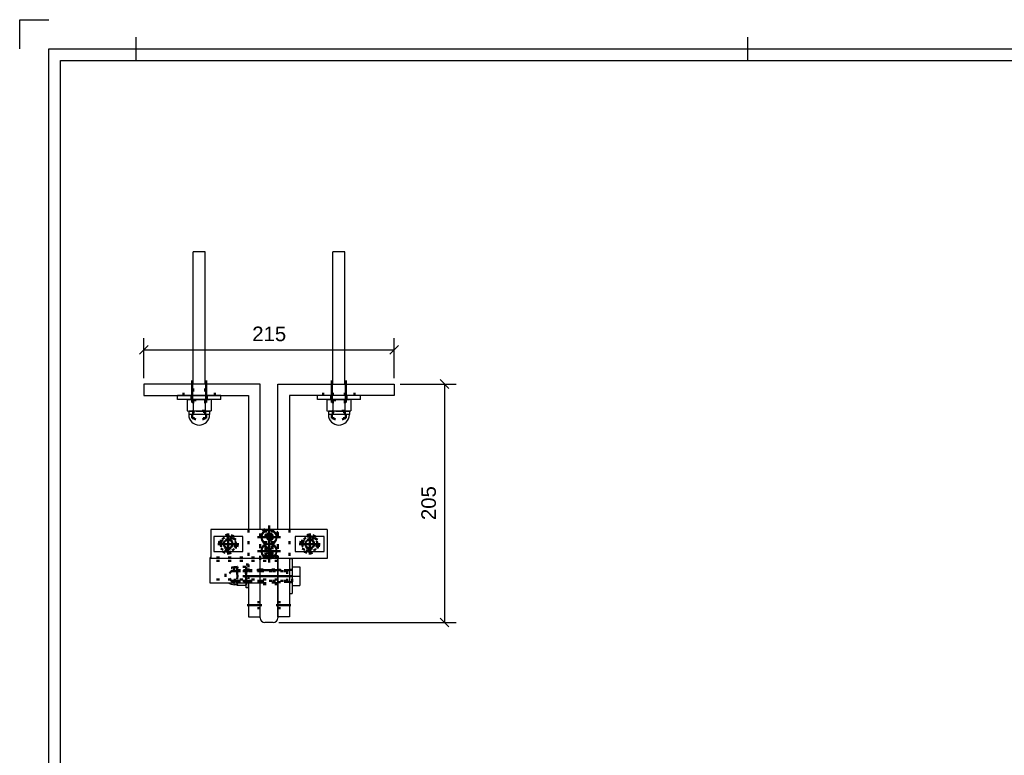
# Model space of a CAD drawing. Header units: millimetres. Extents: x -8 to 412, y -361 to -64.
# Tile 3 of 5: x -8 to 161, y -190 to -64. Entities that reach past the tile are written whole.
import ezdxf

# ---------------------------------------------------------------- set-up
doc = ezdxf.new("R2010")
doc.units = ezdxf.units.MM
doc.linetypes.add('DOT', pattern=[2, 0.5, -1.5])
doc.linetypes.add('STRICHPUNKT2', pattern=[18.5, 10, -4, 0.5, -4])
doc.layers.get('0').update_dxf_attribs({"linetype": 'CONTINUOUS'})
for name, color, linetype in [('DIM49', 4, 'CONTINUOUS'), ('LE_GREEN', 3, 'CONTINUOUS'), ('LE_RED', 1, 'CONTINUOUS'), ('TXT_DIM49', 2, 'CONTINUOUS')]:
    doc.layers.add(name, color=color, linetype=linetype)
doc.layers.add('LE_ALL', color=7, linetype='CONTINUOUS', lineweight=50)
doc.styles.add('ARIAL', font='arial.ttf')

# ---------------------------------------------------------------- blocks, each defined once
blk = doc.blocks.new('DINA3_00002', base_point=(405.05, -353.59))
for p, q in [((12.05, -70.59), (12.05, -66.59)), ((117.05, -66.59), (117.05, -70.59)), ((-0.95, -353.59), (-0.95, -70.59)), ((-0.95, -70.59), (405.05, -70.59))]:
    blk.add_line(p, q)
for points in [[(-7.95, -68.59), (-7.95, -63.59), (-2.95, -63.59)], [(-2.95, -355.59), (-2.95, -68.59), (407.05, -68.59)]]:
    blk.add_lwpolyline(points)
blk = doc.blocks.new('_ZBL0010_00001')
blk.add_blockref('DINA3_00002', (405.05, -353.59))
blk = doc.blocks.new('BALUSTER PROFIEL 80X15 R4_00101', base_point=(34.28, -155.81))
for p, q in [((33.38, -166.41), (33.38, -156.21)), ((36.38, -156.21), (36.38, -166.41)), ((35.58, -167.21), (34.18, -167.21))]:
    blk.add_line(p, q)
blk.add_lwpolyline([(36.38, -156.21), (33.38, -156.21)])
for centre, start, end in [((34.18, -166.41), 180, -90), ((35.58, -166.41), -90, 0)]:
    blk.add_arc(centre, 0.8, start, end)
at = {"layer": 'LE_ALL', "color": 3, "linetype": 'DOT'}
for p, q in [((34.28, -151.21), (34.28, -155.81)), ((35.48, -151.21), (35.48, -155.81)), ((34.28, -155.81), (33.38, -155.81)), ((35.45, -155.82), (35.03, -155.88)), ((36.38, -155.81), (35.48, -155.81)), ((33.38, -158.11), (36.38, -158.11)), ((33.38, -160.31), (36.38, -160.31)), ((36.38, -160.61), (33.38, -160.61))]:
    blk.add_line(p, q, dxfattribs=at)
blk.add_lwpolyline([(33.38, -156.21), (33.38, -152.01, -0.414214), (34.18, -151.21)], format="xyb", dxfattribs=at)
for points in [[(36.38, -152.01), (36.38, -156.21)], [(34.28, -155.81), (34.4, -155.84), (34.52, -155.86), (34.76, -155.89), (35.03, -155.88)]]:
    blk.add_lwpolyline(points, dxfattribs=at)
for centre, radius, start, end in [((34.88, -152.51), 0.6, 74.9299, -15.0701), ((35.58, -152.01), 0.8, 0, 90), ((34.88, -154.91), 0.6, 74.9299, -15.0701)]:
    blk.add_arc(centre, radius, start, end, dxfattribs=at)
blk = doc.blocks.new('_00103', base_point=(36.98, -158.21))
at = {"layer": 'LE_ALL', "color": 1, "linetype": 'STRICHPUNKT2'}
for p, q in [((34.88, -150.91), (34.88, -156.11)), ((34.88, -152.51), (34.88, -151.61)), ((34.88, -152.51), (33.98, -152.51)), ((34.88, -152.51), (35.78, -152.51)), ((34.88, -152.51), (34.88, -153.41)), ((34.88, -154.91), (33.98, -154.91)), ((34.88, -154.91), (34.88, -154.01)), ((34.88, -154.91), (35.78, -154.91)), ((34.88, -154.91), (34.88, -155.81)), ((36.98, -158.21), (32.78, -158.21)), ((36.93, -159.21), (32.83, -159.21)), ((36.93, -159.21), (32.83, -159.21)), ((36.93, -159.21), (32.83, -159.21)), ((36.93, -159.21), (32.83, -159.21))]:
    blk.add_line(p, q, dxfattribs=at)
blk = doc.blocks.new('_00102')
blk.add_blockref('_00103', (36.98, -158.21))
blk = doc.blocks.new('DIN 13-M6_00105', base_point=(35.38, -151.21))
at = {"layer": 'LE_ALL', "color": 3, "linetype": 'DOT'}
for p, q in [((34.28, -151.21), (34.28, -155.81)), ((34.38, -151.21), (34.38, -155.81)), ((35.38, -151.21), (35.38, -155.81)), ((35.48, -151.21), (35.48, -155.81)), ((35.45, -155.82), (35.03, -155.88))]:
    blk.add_line(p, q, dxfattribs=at)
for points in [[(34.28, -155.81), (34.31, -155.82), (34.42, -155.85), (34.54, -155.87), (34.77, -155.89), (35.03, -155.88)], [(34.38, -155.81), (34.41, -155.82), (34.54, -155.84), (34.66, -155.86), (34.89, -155.87), (35.23, -155.84), (35.38, -155.81)], [(35.38, -155.81), (35.34, -155.82), (35.21, -155.84), (35.09, -155.86), (34.86, -155.87), (34.52, -155.84), (34.38, -155.81)]]:
    blk.add_lwpolyline(points, dxfattribs=at)
blk = doc.blocks.new('DIN 13-M6_00104')
blk.add_blockref('DIN 13-M6_00105', (35.38, -151.21))
blk = doc.blocks.new('DIN 76-M6_00107', base_point=(35.38, -152.51))
at = {"layer": 'LE_ALL', "color": 3, "linetype": 'DOT'}
for centre in [(34.88, -152.51), (34.88, -154.91)]:
    blk.add_circle(centre, 0.5, dxfattribs=at)
for centre in [(34.88, -152.51), (34.88, -154.91)]:
    blk.add_arc(centre, 0.6, 74.9299, -15.0701, dxfattribs=at)
blk = doc.blocks.new('DIN 76-M6_00106')
blk.add_blockref('DIN 76-M6_00107', (35.38, -152.51))
blk = doc.blocks.new('BALUSTER PROFIEL 80X15 R4_00100')
for name, p in [('_00102', (0, 0)), ('BALUSTER PROFIEL 80X15 R4_00101', (34.28, -155.81)), ('DIN 13-M6_00104', (0, 0)), ('DIN 76-M6_00106', (0, 0))]:
    blk.add_blockref(name, p)
blk = doc.blocks.new('_D1', base_point=(32, -118.84))
at = {"layer": 'DIM49', "color": 1}
for p, q in [((13.38, -125.21), (13.38, -118.34)), ((56.38, -125.21), (56.38, -118.34)), ((14.13, -119.59), (12.63, -121.09)), ((55.63, -121.09), (57.13, -119.59)), ((13.38, -120.34), (56.38, -120.34))]:
    blk.add_line(p, q, dxfattribs=at)
at = {"layer": 'TXT_DIM49', "style": 'ARIAL'}
blk.add_text('215', height=2.5, dxfattribs=at).set_placement((32, -118.84))
blk = doc.blocks.new('Hoeklijn 200x100x10_00109', base_point=(24.08, -128.21))
for p, q in [((33.38, -151.21), (33.38, -126.21)), ((31.38, -160.41), (31.38, -166.21)), ((31.38, -166.21), (33.38, -166.21))]:
    blk.add_line(p, q)
for points in [[(33.38, -126.21), (13.38, -126.21), (13.38, -128.21), (31.38, -128.21)], [(31.38, -128.21), (31.38, -151.21)], [(33.38, -166.21), (33.38, -160.41)]]:
    blk.add_lwpolyline(points)
at = {"layer": 'LE_ALL', "color": 3, "linetype": 'DOT'}
for p, q in [((20.18, -128.21), (20.18, -126.21)), ((21.68, -126.21), (21.68, -128.21)), ((24.08, -128.21), (24.08, -126.21)), ((25.58, -128.21), (25.58, -126.21)), ((31.38, -151.21), (31.38, -160.41)), ((33.38, -160.41), (33.38, -151.21)), ((33.38, -158.16), (31.38, -158.16)), ((33.38, -160.26), (31.38, -160.26)), ((33.38, -163.71), (31.38, -163.71)), ((33.38, -164.71), (31.38, -164.71))]:
    blk.add_line(p, q, dxfattribs=at)
blk.add_blockref('_D1', (32, -118.84))
blk = doc.blocks.new('_00111', base_point=(24.08, -128.81))
at = {"layer": 'LE_ALL', "color": 1, "linetype": 'STRICHPUNKT2'}
for p, q in [((21.68, -128.81), (21.68, -125.61)), ((24.08, -128.81), (24.08, -125.61)), ((33.9, -159.21), (30.85, -159.21)), ((33.9, -159.21), (30.85, -159.21)), ((33.63, -164.21), (31.13, -164.21))]:
    blk.add_line(p, q, dxfattribs=at)
blk = doc.blocks.new('_00110')
blk.add_blockref('_00111', (24.08, -128.81))
blk = doc.blocks.new('Hoeklijn 200x100x10_00108')
for name, p in [('Hoeklijn 200x100x10_00109', (24.08, -128.21)), ('_00110', (0, 0))]:
    blk.add_blockref(name, p)
blk = doc.blocks.new('_D2', base_point=(63.54, -149.59))
at = {"layer": 'DIM49', "color": 1}
for p, q in [((57.38, -126.21), (67.04, -126.21)), ((65.79, -126.96), (64.29, -125.46)), ((65.04, -126.21), (65.04, -167.21)), ((36.58, -167.21), (67.04, -167.21)), ((64.29, -166.46), (65.79, -167.96))]:
    blk.add_line(p, q, dxfattribs=at)
at = {"layer": 'TXT_DIM49', "style": 'ARIAL'}
blk.add_text('205', height=2.5, rotation=90.0002, dxfattribs=at).set_placement((63.54, -149.59))
blk = doc.blocks.new('Hoeklijn 200x100x10_00113', base_point=(45.68, -126.21))
for p, q in [((36.38, -151.21), (36.38, -126.21)), ((38.38, -156.21), (38.38, -166.21)), ((38.38, -166.21), (36.38, -166.21))]:
    blk.add_line(p, q)
for points in [[(36.38, -126.21), (56.38, -126.21), (56.38, -128.21), (38.38, -128.21)], [(38.38, -128.21), (38.38, -151.21)], [(36.38, -166.21), (36.38, -156.21)]]:
    blk.add_lwpolyline(points)
at = {"layer": 'LE_ALL', "color": 3, "linetype": 'DOT'}
for p, q in [((44.18, -128.21), (44.18, -126.21)), ((45.68, -126.21), (45.68, -128.21)), ((48.08, -126.21), (48.08, -128.21)), ((49.58, -128.21), (49.58, -126.21)), ((36.38, -156.21), (36.38, -151.21)), ((38.38, -151.21), (38.38, -156.21)), ((36.38, -158.16), (38.38, -158.16)), ((36.38, -160.26), (38.38, -160.26)), ((36.38, -163.71), (38.38, -163.71)), ((36.38, -164.71), (38.38, -164.71))]:
    blk.add_line(p, q, dxfattribs=at)
blk.add_blockref('_D2', (63.54, -149.59))
blk = doc.blocks.new('_00115', base_point=(45.68, -128.81))
at = {"layer": 'LE_ALL', "color": 1, "linetype": 'STRICHPUNKT2'}
for p, q in [((45.68, -128.81), (45.68, -125.61)), ((48.08, -128.81), (48.08, -125.61)), ((35.85, -159.21), (38.9, -159.21)), ((35.85, -159.21), (38.9, -159.21)), ((36.13, -164.21), (38.63, -164.21))]:
    blk.add_line(p, q, dxfattribs=at)
blk = doc.blocks.new('_00114')
blk.add_blockref('_00115', (45.68, -128.81))
blk = doc.blocks.new('Hoeklijn 200x100x10_00112')
for name, p in [('_00114', (0, 0)), ('Hoeklijn 200x100x10_00113', (45.68, -126.21))]:
    blk.add_blockref(name, p)
blk = doc.blocks.new('Precisie buis 22x3_00117', base_point=(36.38, -156.61))
for p, q in [((24.78, -160.41), (24.78, -156.01)), ((24.88, -156.01), (24.78, -156.01)), ((33.38, -160.41), (24.78, -160.41))]:
    blk.add_line(p, q)
at = {"layer": 'LE_ALL', "color": 3, "linetype": 'DOT'}
for p, q in [((36.38, -156.61), (24.78, -156.61)), ((36.38, -156.01), (24.88, -156.01)), ((36.38, -159.81), (24.78, -159.81)), ((36.38, -160.41), (33.38, -160.41))]:
    blk.add_line(p, q, dxfattribs=at)
blk = doc.blocks.new('Precisie buis 22x3_00116')
blk.add_blockref('Precisie buis 22x3_00117', (36.38, -156.61))
blk = doc.blocks.new('153.1.100 100 x 5 50 x 47 PM6_00119', base_point=(27.88, -152.51))
for p, q in [((24.88, -151.21), (24.88, -156.21)), ((34.44, -151.21), (24.88, -151.21)), ((44.88, -151.21), (35.31, -151.21)), ((44.88, -151.21), (44.88, -156.21)), ((34.44, -156.21), (24.88, -156.21))]:
    blk.add_line(p, q)
for points in [[(35.31, -151.21), (34.44, -151.21, 0.654123), (34.21, -153.71), (35.54, -153.71)], [(44.88, -156.21), (35.31, -156.21, 0.654123), (35.54, -153.71, 0.654123), (35.31, -151.21)], [(34.21, -153.71, 0.654123), (34.44, -156.21), (35.31, -156.21)]]:
    blk.add_lwpolyline(points, format="xyb")
at = {"layer": 'LE_ALL', "color": 3, "linetype": 'DOT'}
for centre, radius in [((34.88, -152.51), 0.66), ((27.88, -153.71), 1.2), ((41.88, -153.71), 1.2), ((34.88, -154.91), 0.66)]:
    blk.add_circle(centre, radius, dxfattribs=at)
blk = doc.blocks.new('_00121', base_point=(41.88, -153.71))
at = {"layer": 'LE_ALL', "color": 1, "linetype": 'STRICHPUNKT2'}
for p, q in [((27.88, -153.71), (27.88, -151.91)), ((27.88, -153.71), (27.88, -151.91)), ((34.88, -152.51), (34.88, -150.54)), ((34.88, -152.51), (34.88, -151.25)), ((41.88, -153.71), (41.88, -151.91)), ((41.88, -153.71), (41.88, -151.91)), ((27.88, -153.71), (26.08, -153.71)), ((27.88, -153.71), (26.08, -153.71)), ((27.88, -153.71), (29.68, -153.71)), ((27.88, -153.71), (27.88, -155.51)), ((27.88, -153.71), (29.68, -153.71)), ((27.88, -153.71), (27.88, -155.51)), ((34.88, -152.51), (32.91, -152.51)), ((34.88, -152.51), (33.62, -152.51)), ((34.88, -152.51), (36.85, -152.51)), ((34.88, -152.51), (34.88, -154.48)), ((34.88, -152.51), (36.14, -152.51)), ((34.88, -152.51), (34.88, -153.77)), ((34.88, -154.91), (34.88, -152.94)), ((34.88, -154.91), (34.88, -153.65)), ((41.88, -153.71), (40.08, -153.71)), ((41.88, -153.71), (40.08, -153.71)), ((41.88, -153.71), (43.68, -153.71)), ((41.88, -153.71), (41.88, -155.51)), ((41.88, -153.71), (43.68, -153.71)), ((41.88, -153.71), (41.88, -155.51)), ((34.88, -154.91), (32.91, -154.91)), ((34.88, -154.91), (33.62, -154.91)), ((34.88, -154.91), (36.85, -154.91)), ((34.88, -154.91), (34.88, -156.88)), ((34.88, -154.91), (36.14, -154.91)), ((34.88, -154.91), (34.88, -156.17))]:
    blk.add_line(p, q, dxfattribs=at)
blk = doc.blocks.new('_00120')
blk.add_blockref('_00121', (41.88, -153.71))
blk = doc.blocks.new('153.1.100 100 x 5 50 x 47 PM6_00118')
for name, p in [('153.1.100 100 x 5 50 x 47 PM6_00119', (27.88, -152.51)), ('_00120', (0, 0))]:
    blk.add_blockref(name, p)
blk = doc.blocks.new('Carrosseriering (ISO 7093)-M10_00125', base_point=(38.88, -158.16))
for p, q in [((38.38, -156.21), (38.88, -156.21)), ((38.38, -162.21), (38.88, -162.21))]:
    blk.add_line(p, q)
at = {"layer": 'LE_ALL', "color": 3, "linetype": 'DOT'}
for p, q in [((38.88, -158.16), (38.38, -158.16)), ((38.88, -160.26), (38.38, -160.26))]:
    blk.add_line(p, q, dxfattribs=at)
at = {"layer": 'LE_GREEN'}
for p, q in [((38.38, -156.21), (38.38, -162.21)), ((38.88, -156.21), (38.88, -162.21))]:
    blk.add_line(p, q, dxfattribs=at)
blk = doc.blocks.new('Carrosseriering (ISO 7093)-M10_00124')
blk.add_blockref('Carrosseriering (ISO 7093)-M10_00125', (38.88, -158.16))
blk = doc.blocks.new('Sluitring (DIN 125)-M10_00127', base_point=(30.98, -160.26))
blk.add_line((31.38, -161.21), (30.98, -161.21))
at = {"layer": 'LE_ALL', "color": 3, "linetype": 'DOT'}
for p, q in [((30.98, -160.41), (30.98, -157.21)), ((31.38, -157.21), (30.98, -157.21)), ((31.38, -160.41), (31.38, -157.21)), ((30.98, -158.16), (31.38, -158.16)), ((30.98, -160.26), (31.38, -160.26))]:
    blk.add_line(p, q, dxfattribs=at)
at = {"layer": 'LE_GREEN'}
for p, q in [((30.98, -161.21), (30.98, -160.41)), ((31.38, -161.21), (31.38, -160.41))]:
    blk.add_line(p, q, dxfattribs=at)
blk = doc.blocks.new('Sluitring (DIN 125)-M10_00126')
blk.add_blockref('Sluitring (DIN 125)-M10_00127', (30.98, -160.26))
blk = doc.blocks.new('Hoge dopmoer (DIN 1587)-M10_00129', base_point=(28.98, -160.21))
for p, q in [((28.88, -160.71), (28.88, -160.41)), ((29.38, -160.71), (29.38, -160.41)), ((29.42, -160.41), (29.47, -160.81)), ((30.88, -160.81), (30.93, -160.41)), ((30.98, -160.41), (30.98, -160.71)), ((29.38, -160.71), (28.88, -160.71)), ((29.4, -160.81), (29.38, -160.71)), ((29.47, -160.81), (29.4, -160.81)), ((30.95, -160.81), (30.98, -160.71))]:
    blk.add_line(p, q)
blk.add_lwpolyline([(30.95, -160.81), (30.88, -160.81), (29.47, -160.81)])
blk.add_arc((28.88, -159.21), 1.5, -126.8729, -90)
at = {"layer": 'LE_ALL', "color": 3, "linetype": 'DOT'}
for p, q in [((28.88, -160.41), (28.88, -157.71)), ((29.38, -157.71), (28.88, -157.71)), ((28.98, -160.21), (28.98, -158.21)), ((30.98, -158.21), (28.98, -158.21)), ((29.4, -157.61), (29.38, -157.71)), ((29.38, -160.41), (29.38, -157.71)), ((29.4, -157.61), (29.47, -157.61)), ((30.88, -157.61), (29.47, -157.61)), ((30.98, -157.71), (30.98, -160.41)), ((28.38, -160.06), (27.78, -159.21)), ((28.98, -160.21), (28.38, -160.06)), ((30.98, -160.21), (28.98, -160.21)), ((30.88, -159.21), (29.47, -159.21))]:
    blk.add_line(p, q, dxfattribs=at)
for points in [[(28.98, -158.21), (28.38, -158.36), (27.78, -159.21)], [(29.47, -157.61), (29.42, -158.03), (29.4, -158.41), (29.42, -158.8), (29.47, -159.21)], [(30.88, -157.61), (30.95, -157.61), (30.98, -157.71)], [(30.88, -159.21), (30.93, -158.8), (30.95, -158.41), (30.93, -158.03), (30.88, -157.61)], [(29.47, -159.21), (29.41, -159.83), (29.4, -160.12), (29.42, -160.41)], [(30.93, -160.41), (30.95, -160.12), (30.94, -159.83), (30.88, -159.21)]]:
    blk.add_lwpolyline(points, dxfattribs=at)
blk.add_arc((28.88, -159.21), 1.5, 90, -126.8729, dxfattribs=at)
blk = doc.blocks.new('GEWINDE_00131', base_point=(30.98, -158.21))
at = {"layer": 'LE_ALL', "color": 3, "linetype": 'DOT'}
for p, q in [((28.98, -158.21), (28.38, -158.36)), ((30.89, -158.36), (28.38, -158.36)), ((28.98, -160.21), (28.98, -158.21)), ((30.98, -158.21), (28.98, -158.21)), ((30.98, -158.21), (30.89, -158.36)), ((30.89, -158.36), (30.89, -160.06))]:
    blk.add_line(p, q, dxfattribs=at)
for points in [[(30.98, -160.21), (30.89, -160.06), (28.38, -160.06)], [(30.98, -160.21), (28.98, -160.21), (28.38, -160.06)]]:
    blk.add_lwpolyline(points, dxfattribs=at)
blk = doc.blocks.new('GEWINDE_00130')
blk.add_blockref('GEWINDE_00131', (30.98, -158.21))
blk = doc.blocks.new('Hoge dopmoer (DIN 1587)-M10_00128')
for name, p in [('Hoge dopmoer (DIN 1587)-M10_00129', (28.98, -160.21)), ('GEWINDE_00130', (0, 0))]:
    blk.add_blockref(name, p)
blk = doc.blocks.new('Zeskant tapbout-M10x50 (DIN 933)_00133', base_point=(37.98, -158.36))
for p, q in [((38.88, -157.61), (38.88, -159.21)), ((38.88, -159.21), (40.16, -159.21)), ((38.88, -159.21), (38.88, -160.81)), ((40.16, -159.21), (40.16, -160.81)), ((38.88, -160.81), (40.16, -160.81))]:
    blk.add_line(p, q)
blk.add_lwpolyline([(38.88, -157.61), (40.16, -157.61), (40.16, -159.21)])
at = {"layer": 'LE_ALL', "color": 3, "linetype": 'DOT'}
for p, q in [((28.88, -158.36), (37.98, -158.36)), ((37.98, -158.36), (37.98, -160.06)), ((38.88, -160.21), (38.88, -158.21)), ((28.88, -160.06), (37.98, -160.06)), ((37.98, -160.21), (38.88, -160.21))]:
    blk.add_line(p, q, dxfattribs=at)
blk.add_lwpolyline([(37.98, -160.21), (37.98, -158.21), (38.88, -158.21)], dxfattribs=at)
blk = doc.blocks.new('GEWINDE_00135', base_point=(37.98, -158.36))
at = {"layer": 'LE_ALL', "color": 3, "linetype": 'DOT'}
for p, q in [((37.98, -158.21), (28.88, -158.21)), ((37.98, -158.36), (28.88, -158.36)), ((37.98, -160.06), (28.88, -160.06))]:
    blk.add_line(p, q, dxfattribs=at)
blk.add_lwpolyline([(37.98, -158.21), (37.98, -160.21), (28.88, -160.21)], dxfattribs=at)
blk = doc.blocks.new('GEWINDE_00134')
blk.add_blockref('GEWINDE_00135', (37.98, -158.36))
blk = doc.blocks.new('Zeskant tapbout-M10x50 (DIN 933)_00132')
for name, p in [('Zeskant tapbout-M10x50 (DIN 933)_00133', (37.98, -158.36)), ('GEWINDE_00134', (0, 0))]:
    blk.add_blockref(name, p)
blk = doc.blocks.new('Montage hoeklijn aan baluster_00123')
for name in ['Sluitring (DIN 125)-M10_00126', 'Carrosseriering (ISO 7093)-M10_00124', 'Hoge dopmoer (DIN 1587)-M10_00128', 'Zeskant tapbout-M10x50 (DIN 933)_00132']:
    blk.add_blockref(name, (0, 0))
blk = doc.blocks.new('Carrosseriering M12 (ISO 7093 _ DIN 9021)_00138', base_point=(48.18, -128.21))
for p, q in [((50.58, -128.21), (43.18, -128.21)), ((43.18, -128.87), (43.18, -128.21)), ((50.58, -128.87), (50.58, -128.21)), ((50.58, -128.87), (43.18, -128.87))]:
    blk.add_line(p, q)
at = {"layer": 'LE_ALL', "color": 3, "linetype": 'DOT'}
for p, q in [((45.58, -128.21), (45.58, -128.87)), ((48.18, -128.21), (48.18, -128.87))]:
    blk.add_line(p, q, dxfattribs=at)
blk = doc.blocks.new('Carrosseriering M12 (ISO 7093 _ DIN 9021)_00137')
blk.add_blockref('Carrosseriering M12 (ISO 7093 _ DIN 9021)_00138', (48.18, -128.21))
blk = doc.blocks.new('Hoge dopmoer (DIN 1587)-M12_00140', base_point=(48.09, -130.97))
for p, q in [((46.88, -128.87), (48.43, -128.87)), ((47.91, -128.95), (47.91, -130.8)), ((48.43, -128.87), (48.68, -128.87)), ((48.95, -128.95), (48.68, -128.87)), ((48.95, -128.95), (48.95, -130.8)), ((44.8, -130.8), (45.08, -130.87)), ((45.32, -130.87), (45.08, -130.87)), ((45.08, -130.87), (45.08, -131.47)), ((46.88, -130.87), (45.32, -130.87)), ((48.43, -130.87), (46.88, -130.87)), ((48.68, -130.87), (48.43, -130.87)), ((48.95, -130.8), (48.68, -130.87))]:
    blk.add_line(p, q)
for points in [[(45.32, -128.87), (45.07, -128.89), (44.8, -128.95), (44.8, -130.8)], [(44.8, -128.95), (45.08, -128.87), (45.32, -128.87)], [(45.84, -128.95), (45.57, -128.89), (45.32, -128.87), (46.88, -128.87)], [(47.91, -128.95), (47.38, -128.89), (46.88, -128.87), (46.37, -128.89), (45.84, -128.95), (45.84, -130.8), (46.37, -130.86), (46.88, -130.87), (47.38, -130.86), (47.91, -130.8)], [(48.43, -128.87), (48.18, -128.89), (47.91, -128.95)], [(48.95, -128.95), (48.68, -128.89), (48.43, -128.87)], [(44.8, -130.8), (45.07, -130.86), (45.32, -130.87)], [(48.68, -130.87), (48.68, -131.47), (45.08, -131.47)], [(45.32, -130.87), (45.57, -130.86), (45.84, -130.8)], [(47.91, -130.8), (48.18, -130.86), (48.43, -130.87)], [(48.43, -130.87), (48.68, -130.86), (48.95, -130.8)]]:
    blk.add_lwpolyline(points)
blk.add_arc((46.88, -131.47), 1.8, 180, 0)
at = {"layer": 'LE_ALL', "color": 3, "linetype": 'DOT'}
for p, q in [((45.68, -128.87), (45.68, -130.97)), ((48.08, -128.87), (48.08, -130.97)), ((48.09, -130.97), (45.66, -130.97)), ((45.66, -132.07), (45.66, -130.97)), ((48.09, -132.07), (48.09, -130.97)), ((48.09, -132.07), (45.66, -132.07)), ((45.86, -132.07), (46.88, -132.67)), ((47.9, -132.07), (46.88, -132.67))]:
    blk.add_line(p, q, dxfattribs=at)
blk = doc.blocks.new('GEWINDE_00142', base_point=(48.08, -130.97))
at = {"layer": 'LE_ALL', "color": 3, "linetype": 'DOT'}
for p, q in [((45.68, -128.87), (45.86, -128.98)), ((45.68, -128.87), (45.68, -130.97)), ((45.86, -128.98), (45.86, -130.79)), ((45.86, -128.98), (47.9, -128.98)), ((48.08, -128.87), (47.9, -128.98)), ((47.9, -128.98), (47.9, -130.79)), ((48.08, -128.87), (48.08, -130.97)), ((45.68, -130.97), (45.86, -130.79)), ((47.9, -130.79), (45.86, -130.79)), ((48.08, -130.97), (47.9, -130.79))]:
    blk.add_line(p, q, dxfattribs=at)
blk = doc.blocks.new('GEWINDE_00141')
blk.add_blockref('GEWINDE_00142', (48.08, -130.97))
blk = doc.blocks.new('Hoge dopmoer (DIN 1587)-M12_00139')
for name, p in [('Hoge dopmoer (DIN 1587)-M12_00140', (48.09, -130.97)), ('GEWINDE_00141', (0, 0))]:
    blk.add_blockref(name, p)
blk = doc.blocks.new('Draadstang-M12x140_00144', base_point=(47.9, -103.47))
for p, q in [((47.9, -103.47), (45.86, -103.47)), ((45.86, -126.21), (45.86, -103.47)), ((47.9, -126.21), (47.9, -103.47))]:
    blk.add_line(p, q)
at = {"layer": 'LE_ALL', "color": 3, "linetype": 'DOT'}
for points in [[(45.86, -131.47), (45.86, -128.21), (45.86, -126.21)], [(47.9, -131.47), (47.9, -128.21), (47.9, -126.21)]]:
    blk.add_lwpolyline(points, dxfattribs=at)
blk = doc.blocks.new('Draadstang-M12x140_00143')
blk.add_blockref('Draadstang-M12x140_00144', (47.9, -103.47))
blk = doc.blocks.new('Montage baluster_00136')
for name in ['Draadstang-M12x140_00143', 'Carrosseriering M12 (ISO 7093 _ DIN 9021)_00137', 'Hoge dopmoer (DIN 1587)-M12_00139']:
    blk.add_blockref(name, (0, 0))
blk = doc.blocks.new('Carrosseriering M12 (ISO 7093 _ DIN 9021)_00147', base_point=(24.18, -128.21))
for p, q in [((26.58, -128.21), (19.18, -128.21)), ((19.18, -128.87), (19.18, -128.21)), ((26.58, -128.87), (26.58, -128.21)), ((26.58, -128.87), (19.18, -128.87))]:
    blk.add_line(p, q)
at = {"layer": 'LE_ALL', "color": 3, "linetype": 'DOT'}
for p, q in [((21.58, -128.21), (21.58, -128.87)), ((24.18, -128.21), (24.18, -128.87))]:
    blk.add_line(p, q, dxfattribs=at)
blk = doc.blocks.new('Carrosseriering M12 (ISO 7093 _ DIN 9021)_00146')
blk.add_blockref('Carrosseriering M12 (ISO 7093 _ DIN 9021)_00147', (24.18, -128.21))
blk = doc.blocks.new('Hoge dopmoer (DIN 1587)-M12_00149', base_point=(24.09, -130.97))
for p, q in [((22.88, -128.87), (24.43, -128.87)), ((23.91, -128.95), (23.91, -130.8)), ((24.43, -128.87), (24.68, -128.87)), ((24.95, -128.95), (24.68, -128.87)), ((24.95, -128.95), (24.95, -130.8)), ((20.8, -130.8), (21.08, -130.87)), ((21.32, -130.87), (21.08, -130.87)), ((21.08, -130.87), (21.08, -131.47)), ((22.88, -130.87), (21.32, -130.87)), ((24.43, -130.87), (22.88, -130.87)), ((24.68, -130.87), (24.43, -130.87)), ((24.95, -130.8), (24.68, -130.87))]:
    blk.add_line(p, q)
for points in [[(21.32, -128.87), (21.07, -128.89), (20.8, -128.95), (20.8, -130.8)], [(20.8, -128.95), (21.08, -128.87), (21.32, -128.87)], [(21.84, -128.95), (21.57, -128.89), (21.32, -128.87), (22.88, -128.87)], [(23.91, -128.95), (23.38, -128.89), (22.88, -128.87), (22.37, -128.89), (21.84, -128.95), (21.84, -130.8), (22.37, -130.86), (22.88, -130.87), (23.38, -130.86), (23.91, -130.8)], [(24.43, -128.87), (24.18, -128.89), (23.91, -128.95)], [(24.95, -128.95), (24.68, -128.89), (24.43, -128.87)], [(20.8, -130.8), (21.07, -130.86), (21.32, -130.87)], [(24.68, -130.87), (24.68, -131.47), (21.08, -131.47)], [(21.32, -130.87), (21.57, -130.86), (21.84, -130.8)], [(23.91, -130.8), (24.18, -130.86), (24.43, -130.87)], [(24.43, -130.87), (24.68, -130.86), (24.95, -130.8)]]:
    blk.add_lwpolyline(points)
blk.add_arc((22.88, -131.47), 1.8, 180, 0)
at = {"layer": 'LE_ALL', "color": 3, "linetype": 'DOT'}
for p, q in [((21.68, -128.87), (21.68, -130.97)), ((24.08, -128.87), (24.08, -130.97)), ((24.09, -130.97), (21.66, -130.97)), ((21.66, -132.07), (21.66, -130.97)), ((24.09, -132.07), (24.09, -130.97)), ((24.09, -132.07), (21.66, -132.07)), ((21.86, -132.07), (22.88, -132.67)), ((23.9, -132.07), (22.88, -132.67))]:
    blk.add_line(p, q, dxfattribs=at)
blk = doc.blocks.new('GEWINDE_00151', base_point=(24.08, -130.97))
at = {"layer": 'LE_ALL', "color": 3, "linetype": 'DOT'}
for p, q in [((21.68, -128.87), (21.86, -128.98)), ((21.68, -128.87), (21.68, -130.97)), ((21.86, -128.98), (21.86, -130.79)), ((21.86, -128.98), (23.9, -128.98)), ((24.08, -128.87), (23.9, -128.98)), ((23.9, -128.98), (23.9, -130.79)), ((24.08, -128.87), (24.08, -130.97)), ((21.68, -130.97), (21.86, -130.79)), ((23.9, -130.79), (21.86, -130.79)), ((24.08, -130.97), (23.9, -130.79))]:
    blk.add_line(p, q, dxfattribs=at)
blk = doc.blocks.new('GEWINDE_00150')
blk.add_blockref('GEWINDE_00151', (24.08, -130.97))
blk = doc.blocks.new('Hoge dopmoer (DIN 1587)-M12_00148')
for name, p in [('Hoge dopmoer (DIN 1587)-M12_00149', (24.09, -130.97)), ('GEWINDE_00150', (0, 0))]:
    blk.add_blockref(name, p)
blk = doc.blocks.new('Draadstang-M12x140_00153', base_point=(23.9, -103.47))
for p, q in [((23.9, -103.47), (21.86, -103.47)), ((21.86, -126.21), (21.86, -103.47)), ((23.9, -126.21), (23.9, -103.47))]:
    blk.add_line(p, q)
at = {"layer": 'LE_ALL', "color": 3, "linetype": 'DOT'}
for p, q in [((21.86, -131.47), (21.86, -126.21)), ((23.9, -131.47), (23.9, -126.21))]:
    blk.add_line(p, q, dxfattribs=at)
blk = doc.blocks.new('Draadstang-M12x140_00152')
blk.add_blockref('Draadstang-M12x140_00153', (23.9, -103.47))
blk = doc.blocks.new('Montage baluster_00145')
for name in ['Draadstang-M12x140_00152', 'Carrosseriering M12 (ISO 7093 _ DIN 9021)_00146', 'Hoge dopmoer (DIN 1587)-M12_00148']:
    blk.add_blockref(name, (0, 0))
blk = doc.blocks.new('Stelschroef (DIN 913 - ISO 4026)-M6x20_00156', base_point=(34.53, -152.71))
at = {"layer": 'LE_ALL', "color": 3, "linetype": 'DOT'}
for p, q in [((34.53, -152.71), (34.53, -152.01)), ((34.7, -152.71), (34.7, -152.01)), ((35.05, -152.71), (35.05, -152.01)), ((35.22, -152.71), (35.22, -152.01)), ((35.38, -152.01), (35.38, -155.91)), ((34.38, -155.91), (35.38, -155.91)), ((35.38, -155.91), (35.28, -156.01))]:
    blk.add_line(p, q, dxfattribs=at)
for points in [[(35.38, -152.01), (34.38, -152.01), (34.38, -155.91), (34.48, -156.01), (35.28, -156.01)], [(34.53, -152.71), (34.7, -152.71), (35.05, -152.71), (35.22, -152.71)]]:
    blk.add_lwpolyline(points, dxfattribs=at)
blk = doc.blocks.new('GEWINDE_00158', base_point=(35.38, -152.01))
at = {"layer": 'LE_ALL', "color": 3, "linetype": 'DOT'}
for p, q in [((34.28, -152.11), (34.38, -152.01)), ((34.28, -152.11), (35.48, -152.11)), ((34.38, -152.01), (34.38, -155.91)), ((35.38, -152.01), (34.38, -152.01)), ((35.38, -152.01), (35.38, -155.91)), ((35.48, -152.11), (35.38, -152.01)), ((35.48, -152.11), (35.48, -155.81)), ((34.28, -155.81), (35.48, -155.81)), ((35.48, -155.81), (35.38, -155.91))]:
    blk.add_line(p, q, dxfattribs=at)
blk.add_lwpolyline([(34.28, -152.11), (34.28, -155.81), (34.38, -155.91), (35.38, -155.91)], dxfattribs=at)
blk = doc.blocks.new('GEWINDE_00157')
blk.add_blockref('GEWINDE_00158', (35.38, -152.01))
blk = doc.blocks.new('Stelschroef (DIN 913 - ISO 4026)-M6x20_00155')
for name, p in [('GEWINDE_00157', (0, 0)), ('Stelschroef (DIN 913 - ISO 4026)-M6x20_00156', (34.53, -152.71))]:
    blk.add_blockref(name, p)
blk = doc.blocks.new('Montage sierregel_00154')
blk.add_blockref('Stelschroef (DIN 913 - ISO 4026)-M6x20_00155', (0, 0))
blk = doc.blocks.new('Verzonken kopbout (DIN 7991_ISO 10642)-M6x20_00161', base_point=(35.11, -152.11))
blk.add_lwpolyline([(35.11, -152.11), (34.64, -152.11), (34.41, -152.51), (34.64, -152.91), (35.11, -152.91), (35.34, -152.51)], close=True)
blk.add_circle((34.88, -152.51), 1.2)
blk = doc.blocks.new('Verzonken kopbout (DIN 7991_ISO 10642)-M6x20_00160')
blk.add_blockref('Verzonken kopbout (DIN 7991_ISO 10642)-M6x20_00161', (35.11, -152.11))
blk = doc.blocks.new('Verzonken kopbout (DIN 7991_ISO 10642)-M6x20_00163', base_point=(35.11, -154.51))
blk.add_lwpolyline([(35.11, -154.51), (34.64, -154.51), (34.41, -154.91), (34.64, -155.31), (35.11, -155.31), (35.34, -154.91)], close=True)
blk.add_circle((34.88, -154.91), 1.2)
blk = doc.blocks.new('Verzonken kopbout (DIN 7991_ISO 10642)-M6x20_00162')
blk.add_blockref('Verzonken kopbout (DIN 7991_ISO 10642)-M6x20_00163', (35.11, -154.51))
blk = doc.blocks.new('Montage strip op baluster_00159')
for name in ['Verzonken kopbout (DIN 7991_ISO 10642)-M6x20_00160', 'Verzonken kopbout (DIN 7991_ISO 10642)-M6x20_00162']:
    blk.add_blockref(name, (0, 0))
blk = doc.blocks.new('1011-2 Moerblok M8 SMALL_00166', base_point=(28.08, -152.94))
blk.add_lwpolyline([(30.38, -152.41), (25.38, -152.41), (25.38, -155.01), (30.38, -155.01)], close=True)
at = {"layer": 'LE_ALL', "color": 3, "linetype": 'DOT'}
blk.add_lwpolyline([(28.08, -152.94, 0.06585), (27.88, -152.91, 2.026238), (28.65, -153.92)], format="xyb", dxfattribs=at)
blk = doc.blocks.new('DIN 13-M8_00168', base_point=(28.05, -153.06))
blk.add_arc((27.88, -153.71), 0.68, -15.0701, 74.9299)
blk = doc.blocks.new('DIN 13-M8_00167')
blk.add_blockref('DIN 13-M8_00168', (28.05, -153.06))
blk = doc.blocks.new('_00170', base_point=(27.88, -153.71))
at = {"layer": 'LE_ALL', "color": 1, "linetype": 'STRICHPUNKT2'}
for q in [(26.68, -153.71), (26.68, -153.71), (27.88, -152.51), (27.88, -152.51), (29.08, -153.71), (27.88, -154.91), (29.08, -153.71), (27.88, -154.91)]:
    blk.add_line((27.88, -153.71), q, dxfattribs=at)
blk = doc.blocks.new('_00169')
blk.add_blockref('_00170', (27.88, -153.71))
blk = doc.blocks.new('1011-2 Moerblok M8 SMALL_00165')
for name, p in [('1011-2 Moerblok M8 SMALL_00166', (28.08, -152.94)), ('_00169', (0, 0)), ('DIN 13-M8_00167', (0, 0))]:
    blk.add_blockref(name, p)
blk = doc.blocks.new('Sluitring (DIN 125)-M8_00172', base_point=(27.88, -154.55))
at = {"layer": 'LE_ALL', "color": 3, "linetype": 'DOT'}
for points in [[(27.88, -152.11, -1), (27.88, -155.31, -1)], [(27.88, -154.55, -1), (27.88, -152.87, -1)]]:
    blk.add_lwpolyline(points, format="xyb", close=True, dxfattribs=at)
blk = doc.blocks.new('Sluitring (DIN 125)-M8_00171')
blk.add_blockref('Sluitring (DIN 125)-M8_00172', (27.88, -154.55))
blk = doc.blocks.new('Zeskant tapbout-M8x16 (DIN 933)_00174', base_point=(29.18, -153.71))
blk.add_lwpolyline([(27.88, -154.39, -1), (27.88, -153.03, -1)], format="xyb", close=True)
at = {"layer": 'LE_ALL', "color": 3, "linetype": 'DOT'}
blk.add_lwpolyline([(29.18, -152.96), (27.88, -152.21), (26.58, -152.96), (26.58, -154.46), (27.88, -155.22), (29.18, -154.46)], close=True, dxfattribs=at)
for start, end in [(120, 180), (180, -120), (60, 120), (0, 60), (-60, 0), (-120, -60)]:
    blk.add_arc((27.88, -153.71), 1.3, start, end, dxfattribs=at)
blk = doc.blocks.new('GEWINDE_00176', base_point=(27.88, -152.91))
blk.add_lwpolyline([(27.88, -152.91, -1), (27.88, -154.51, -1)], format="xyb", close=True)
at = {"layer": 'LE_RED'}
blk.add_lwpolyline([(27.88, -154.39, -1), (27.88, -153.03, -0.06585), (28.05, -153.06)], format="xyb", dxfattribs=at)
blk.add_arc((27.88, -153.71), 0.68, -90, -15.0701, dxfattribs=at)
blk = doc.blocks.new('GEWINDE_00175')
blk.add_blockref('GEWINDE_00176', (27.88, -152.91))
blk = doc.blocks.new('Zeskant tapbout-M8x16 (DIN 933)_00173')
for name, p in [('Zeskant tapbout-M8x16 (DIN 933)_00174', (29.18, -153.71)), ('GEWINDE_00175', (0, 0))]:
    blk.add_blockref(name, p)
blk = doc.blocks.new('Montage handregel_00164')
for name in ['Sluitring (DIN 125)-M8_00171', 'Zeskant tapbout-M8x16 (DIN 933)_00173', '1011-2 Moerblok M8 SMALL_00165']:
    blk.add_blockref(name, (0, 0))
blk = doc.blocks.new('1011-2 Moerblok M8 SMALL_00179', base_point=(42.08, -152.94))
blk.add_lwpolyline([(44.38, -152.41), (39.38, -152.41), (39.38, -155.01), (44.38, -155.01)], close=True)
at = {"layer": 'LE_ALL', "color": 3, "linetype": 'DOT'}
blk.add_lwpolyline([(42.08, -152.94, 0.06585), (41.88, -152.91, 2.026238), (42.65, -153.92)], format="xyb", dxfattribs=at)
blk = doc.blocks.new('DIN 13-M8_00181', base_point=(42.05, -153.06))
blk.add_arc((41.88, -153.71), 0.68, -15.0701, 74.9299)
blk = doc.blocks.new('DIN 13-M8_00180')
blk.add_blockref('DIN 13-M8_00181', (42.05, -153.06))
blk = doc.blocks.new('_00183', base_point=(41.88, -153.71))
at = {"layer": 'LE_ALL', "color": 1, "linetype": 'STRICHPUNKT2'}
for q in [(40.68, -153.71), (40.68, -153.71), (41.88, -152.51), (41.88, -152.51), (43.08, -153.71), (41.88, -154.91), (43.08, -153.71), (41.88, -154.91)]:
    blk.add_line((41.88, -153.71), q, dxfattribs=at)
blk = doc.blocks.new('_00182')
blk.add_blockref('_00183', (41.88, -153.71))
blk = doc.blocks.new('1011-2 Moerblok M8 SMALL_00178')
for name, p in [('1011-2 Moerblok M8 SMALL_00179', (42.08, -152.94)), ('_00182', (0, 0)), ('DIN 13-M8_00180', (0, 0))]:
    blk.add_blockref(name, p)
blk = doc.blocks.new('Sluitring (DIN 125)-M8_00185', base_point=(41.88, -154.55))
at = {"layer": 'LE_ALL', "color": 3, "linetype": 'DOT'}
for points in [[(41.88, -152.11, -1), (41.88, -155.31, -1)], [(41.88, -154.55, -1), (41.88, -152.87, -1)]]:
    blk.add_lwpolyline(points, format="xyb", close=True, dxfattribs=at)
blk = doc.blocks.new('Sluitring (DIN 125)-M8_00184')
blk.add_blockref('Sluitring (DIN 125)-M8_00185', (41.88, -154.55))
blk = doc.blocks.new('Zeskant tapbout-M8x16 (DIN 933)_00187', base_point=(43.18, -153.71))
blk.add_lwpolyline([(41.88, -154.39, -1), (41.88, -153.03, -1)], format="xyb", close=True)
at = {"layer": 'LE_ALL', "color": 3, "linetype": 'DOT'}
blk.add_lwpolyline([(43.18, -152.96), (41.88, -152.21), (40.58, -152.96), (40.58, -154.46), (41.88, -155.22), (43.18, -154.46)], close=True, dxfattribs=at)
for start, end in [(120, 180), (180, -120), (60, 120), (0, 60), (-60, 0), (-120, -60)]:
    blk.add_arc((41.88, -153.71), 1.3, start, end, dxfattribs=at)
blk = doc.blocks.new('GEWINDE_00189', base_point=(41.88, -152.91))
blk.add_lwpolyline([(41.88, -152.91, -1), (41.88, -154.51, -1)], format="xyb", close=True)
at = {"layer": 'LE_RED'}
blk.add_lwpolyline([(41.88, -154.39, -1), (41.88, -153.03, -0.06585), (42.05, -153.06)], format="xyb", dxfattribs=at)
blk.add_arc((41.88, -153.71), 0.68, -90, -15.0701, dxfattribs=at)
blk = doc.blocks.new('GEWINDE_00188')
blk.add_blockref('GEWINDE_00189', (41.88, -152.91))
blk = doc.blocks.new('Zeskant tapbout-M8x16 (DIN 933)_00186')
for name, p in [('Zeskant tapbout-M8x16 (DIN 933)_00187', (43.18, -153.71)), ('GEWINDE_00188', (0, 0))]:
    blk.add_blockref(name, p)
blk = doc.blocks.new('Montage handregel_00177')
for name in ['Sluitring (DIN 125)-M8_00184', 'Zeskant tapbout-M8x16 (DIN 933)_00186', '1011-2 Moerblok M8 SMALL_00178']:
    blk.add_blockref(name, (0, 0))
blk = doc.blocks.new('Montage_00122')
for name in ['Montage baluster_00145', 'Montage baluster_00136', 'Montage handregel_00164', 'Montage strip op baluster_00159', 'Montage sierregel_00154', 'Montage handregel_00177', 'Montage hoeklijn aan baluster_00123']:
    blk.add_blockref(name, (0, 0))
blk = doc.blocks.new('Tussen baluster (eind)_00099')
for name in ['Montage_00122', 'Hoeklijn 200x100x10_00108', 'Hoeklijn 200x100x10_00112', '153.1.100 100 x 5 50 x 47 PM6_00118', 'BALUSTER PROFIEL 80X15 R4_00100', 'Precisie buis 22x3_00116']:
    blk.add_blockref(name, (0, 0))
blk = doc.blocks.new('_A3D0035_00098')
blk.add_blockref('Tussen baluster (eind)_00099', (0, 0))
blk = doc.blocks.new('_ANS0035_00097')
blk.add_blockref('_A3D0035_00098', (0, 0))

msp = doc.modelspace()

# ---------------------------------------------------------------- block references
for name in ['_ZBL0010_00001', '_ANS0035_00097']:
    msp.add_blockref(name, (0, 0))

doc.saveas('drawing.dxf')
